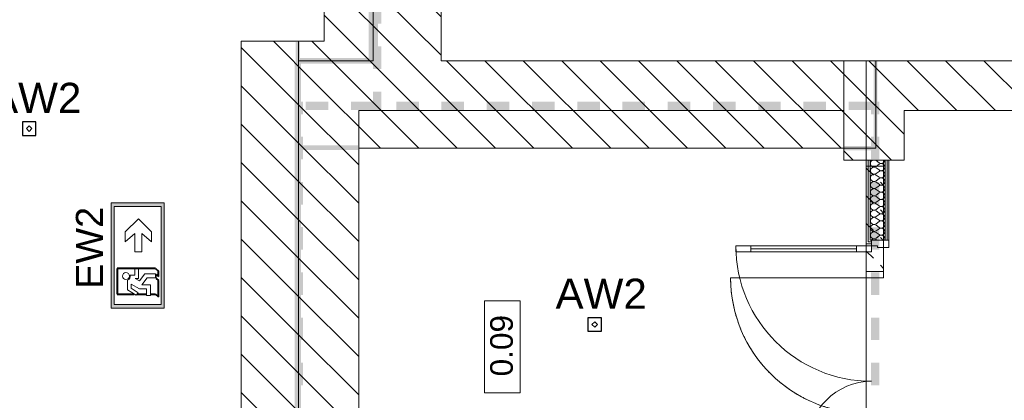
# Model space of a CAD drawing. Header units: millimetres. Extents: x -146116 to 602001, y -318793 to 100489.
# Tile 67 of 100: x 298440 to 304969, y -10634 to -8107. Entities that reach past the tile are written whole.
import ezdxf

# ---------------------------------------------------------------- set-up
doc = ezdxf.new("R2010")
doc.units = ezdxf.units.MM
doc.header["$LTSCALE"] = 0.1
doc.header["$MEASUREMENT"] = 0
doc.linetypes.add('eks Rzut parteru$0$Dashed_line', pattern=[750, 500, -250])
doc.linetypes.add('eks Rzut parteru$0$Krawędzie ukryte', pattern=[391.222223, 282.222223, -109])
for name, color, linetype, lineweight in [('eks Rzut parteru$0$2D - Ogólne_Nr_pióra__38', 8, 'Continuous', 13), ('eks Rzut parteru$0$Nowe_2D - Ogólne_Nr_pióra__20', 8, 'Continuous', 13), ('eks Rzut parteru$0$Nowe_Drzwi ARCHICAD_Nr_pióra__3', 8, 'Continuous', 13), ('eks Rzut parteru$0$Nowe_Drzwi ARCHICAD_Nr_pióra__47', 8, 'Continuous', 15), ('eks Rzut parteru$0$Nowe_Drzwi ARCHICAD_Nr_pióra__6', 8, 'Continuous', 13), ('eks Rzut parteru$0$Nowe_Konstrukcja - Stropy_Nr_pióra__20', 8, 'Continuous', 13), ('eks Rzut parteru$0$Nowe_Konstrukcja - Ściany zew_Nr_pióra__1', 8, 'Continuous', 13), ('eks Rzut parteru$0$Nowe_Konstrukcja - Ściany zew_Nr_pióra__47', 8, 'Continuous', 15), ('eks Rzut parteru$0$Nowe_Konstrukcja - Ściany zew_Nr_pióra__67', 8, 'Continuous', 13), ('eks Rzut parteru$0$poziom_1 (1)_4_Drzwi ArchiCAD_Nr_pióra__27_Nr_pióra__7', 8, 'Continuous', 18), ('eks Rzut parteru$0$poziom_1 (1)_4_Drzwi ArchiCAD_Nr_pióra__81_Nr_pióra__4', 8, 'Continuous', 18), ('eks Rzut parteru$0$poziom_1 (1)_4_Konstrukcja - Stropy_Nr_pióra__81_Nr_pióra__4', 8, 'Continuous', 18), ('eks Rzut parteru$0$poziom_1 (1)_4_Konstrukcja - Ściany zew_Nr_pióra__107_Nr_pióra__10', 8, 'Continuous', 18), ('eks Rzut parteru$0$poziom_1 (1)_4_Konstrukcja - Ściany zew_Nr_pióra__27_Nr_pióra__7', 8, 'Continuous', 18), ('eks Rzut parteru$0$poziom_1 (1)_4_Metryczki pomieszczeń ArchiCADa_Nr_pióra__6_Nr_pióra__5', 8, 'Continuous', 18), ('Oświetlenie ewakuacyjne', 3, 'Continuous', 20)]:
    doc.layers.add(name, color=color, linetype=linetype, lineweight=lineweight)
for name, color, linetype in [('eks Rzut parteru$0$Nowe_Drzwi ARCHICAD', 8, 'Continuous'), ('eks Rzut parteru$0$Nowe_Konstrukcja - Ściany zew', 8, 'Continuous'), ('eks Rzut parteru$0$poziom_1 (1)_4_2D - Ogólne_Nr_pióra__19', 8, 'Continuous'), ('LUXIONA', 92, 'Continuous'), ('REWIZJA_1', 6, 'Continuous')]:
    doc.layers.add(name, color=color, linetype=linetype)
doc.styles.add('ARIAL', font='arial.ttf')
doc.styles.add('eks Rzut parteru$0$GENERATED_STYLE_1', font='arial.ttf')
doc.styles.add('Malanow_1_100', font='isocpeur.ttf')
pattern_1 = [(135, (247210.2, -28905.45), (127.2792, 127.2792), [])]

# ---------------------------------------------------------------- blocks, each defined once
blk = doc.blocks.new('*X104')
at = {"layer": 'eks Rzut parteru$0$2D - Ogólne_Nr_pióra__38', "linetype": 'Continuous', "lineweight": 13}
for points in [[(75748.7, -25002.4), (75733.9, -25002.4), (75733.9, -25048.1), (75748.7, -25048.1)], [(75898.7, -25002.4), (75898.7, -25048.1), (76048.7, -25048.1), (76048.7, -25002.4)], [(76198.7, -25002.4), (76198.7, -25048.1), (76348.7, -25048.1), (76348.7, -25002.4)], [(76498.7, -25002.4), (76498.7, -25048.1), (76648.7, -25048.1), (76648.7, -25002.4)], [(76798.7, -25002.4), (76798.7, -25048.1), (76948.7, -25048.1), (76948.7, -25002.4)], [(77098.7, -25002.4), (77098.7, -25048.1), (77248.7, -25048.1), (77248.7, -25002.4)], [(77398.7, -25002.4), (77398.7, -25048.1), (77548.7, -25048.1), (77548.7, -25002.4)], [(77698.7, -25002.4), (77698.7, -25048.1), (77848.7, -25048.1), (77848.7, -25002.4)], [(77998.7, -25002.4), (77998.7, -25048.1), (78148.7, -25048.1), (78148.7, -25002.4)], [(78298.7, -25002.4), (78298.7, -25048), (78448.7, -25048), (78448.7, -25002.4)], [(78598.7, -25002.4), (78598.7, -25048), (78748.7, -25048), (78748.7, -25002.4)], [(78898.7, -25002.4), (78898.7, -25048), (79048.7, -25048), (79048.7, -25002.4)], [(79198.7, -25002.4), (79198.7, -25048), (79348.7, -25048), (79348.7, -25002.4)], [(79498.7, -25002.4), (79498.7, -25048), (79648.7, -25048), (79648.7, -25002.4)], [(79798.7, -25002.4), (79798.7, -25048), (79948.7, -25048), (79948.7, -25002.4)], [(80098.7, -25002.4), (80098.7, -25048), (80248.7, -25048), (80248.7, -25002.4)], [(80398.7, -25002.4), (80398.7, -25048), (80548.7, -25048), (80548.7, -25002.4)], [(80698.7, -25002.4), (80698.7, -25048), (80848.7, -25048), (80848.7, -25002.4)], [(80998.7, -25002.4), (80998.7, -25048), (81148.7, -25048), (81148.7, -25002.4)], [(81298.7, -25002.4), (81298.7, -25048), (81448.7, -25048), (81448.7, -25002.4)], [(81598.7, -25002.4), (81598.7, -25048), (81748.7, -25048), (81748.7, -25002.4)], [(81898.7, -25002.4), (81898.7, -25048), (82048.7, -25048), (82048.7, -25002.4)], [(82198.7, -25002.4), (82198.7, -25047.9), (82348.7, -25047.9), (82348.7, -25002.4)], [(82498.7, -25002.4), (82498.7, -25047.9), (82620.5, -25047.9), (82620.5, -25002.4)], [(75748.7, -25048.1), (75733.9, -25048.1), (75733.9, -25058.1), (75748.7, -25058.1)], [(76048.7, -25048.1), (75898.7, -25048.1), (75898.7, -25058.1), (76048.7, -25058.1)], [(76348.7, -25048.1), (76198.7, -25048.1), (76198.7, -25058.1), (76348.7, -25058.1)], [(76648.7, -25048.1), (76498.7, -25048.1), (76498.7, -25058.1), (76648.7, -25058.1)], [(76948.7, -25048.1), (76798.7, -25048.1), (76798.7, -25058.1), (76948.7, -25058.1)], [(77248.7, -25048.1), (77098.7, -25048.1), (77098.7, -25058.1), (77248.7, -25058.1)], [(77548.7, -25048.1), (77398.7, -25048.1), (77398.7, -25058.1), (77548.7, -25058.1)], [(77848.7, -25048.1), (77698.7, -25048.1), (77698.7, -25058.1), (77848.7, -25058.1)], [(78148.7, -25048.1), (77998.7, -25048.1), (77998.7, -25058.1), (78148.7, -25058.1)], [(78448.7, -25048), (78298.7, -25048), (78298.7, -25058.1), (78448.7, -25058.1)], [(78748.7, -25048), (78598.7, -25048), (78598.7, -25058.1), (78748.7, -25058.1)], [(79048.7, -25048), (78898.7, -25048), (78898.7, -25058.1), (79048.7, -25058.1)], [(79348.7, -25048), (79198.7, -25048), (79198.7, -25058.1), (79348.7, -25058.1)], [(79648.7, -25048), (79498.7, -25048), (79498.7, -25058.1), (79648.7, -25058.1)], [(79948.7, -25048), (79798.7, -25048), (79798.7, -25058.1), (79948.7, -25058.1)], [(80248.7, -25048), (80098.7, -25048), (80098.7, -25058.1), (80248.7, -25058.1)], [(80548.7, -25048), (80398.7, -25048), (80398.7, -25058.1), (80548.7, -25058.1)], [(80848.7, -25048), (80698.7, -25048), (80698.7, -25058.1), (80848.7, -25058.1)], [(81148.7, -25048), (80998.7, -25048), (80998.7, -25058.1), (81148.7, -25058.1)], [(81448.7, -25048), (81298.7, -25048), (81298.7, -25058.1), (81448.7, -25058.1)], [(81748.7, -25048), (81598.7, -25048), (81598.7, -25058.1), (81748.7, -25058.1)], [(82048.7, -25048), (81898.7, -25048), (81898.7, -25058.1), (82048.7, -25058.1)], [(82348.7, -25047.9), (82198.7, -25047.9), (82198.7, -25058.1), (82348.7, -25058.1)], [(82498.7, -25058.1), (82620.5, -25058.1), (82620.5, -25047.9), (82498.7, -25047.9)]]:
    blk.add_hatch(color=30, dxfattribs=at).paths.add_polyline_path(points)
blk = doc.blocks.new('*X101')
at = {"layer": 'eks Rzut parteru$0$2D - Ogólne_Nr_pióra__38', "linetype": 'Continuous', "lineweight": 13}
for points in [[(82620.5, -21754.1), (82564.8, -21754.1), (82564.8, -21904.1), (82620.5, -21904.1)], [(82620.5, -22054.1), (82564.8, -22054.1), (82564.8, -22204.1), (82620.5, -22204.1)], [(82620.5, -22354.1), (82564.8, -22354.1), (82564.8, -22504.1), (82620.5, -22504.1)], [(82620.5, -22654.1), (82564.8, -22654.1), (82564.8, -22804.1), (82620.5, -22804.1)], [(82620.5, -22954.1), (82564.8, -22954.1), (82564.8, -23104.1), (82620.5, -23104.1)], [(82620.5, -23254.1), (82564.8, -23254.1), (82564.8, -23404.1), (82620.5, -23404.1)], [(82620.5, -23554.1), (82564.8, -23554.1), (82564.8, -23704.1), (82620.5, -23704.1)], [(82620.5, -23854.1), (82564.8, -23854.1), (82564.8, -24004.1), (82620.5, -24004.1)], [(82620.5, -24154.1), (82564.8, -24154.1), (82564.8, -24304.1), (82620.5, -24304.1)], [(82620.5, -24454.1), (82564.8, -24454.1), (82564.8, -24604.1), (82620.5, -24604.1)], [(82620.5, -24754.1), (82564.8, -24754.1), (82564.8, -24904.1), (82620.5, -24904.1)], [(82620.5, -25054.1), (82564.8, -25054.1), (82564.8, -25204.1), (82620.5, -25204.1)], [(82620.5, -25354.1), (82564.8, -25354.1), (82564.8, -25504.1), (82620.5, -25504.1)]]:
    blk.add_hatch(color=30, dxfattribs=at).paths.add_polyline_path(points)
blk = doc.blocks.new('*X111')
at = {"layer": 'eks Rzut parteru$0$2D - Ogólne_Nr_pióra__38', "linetype": 'Continuous', "lineweight": 13}
for points in [[(82648.9, -21700.4), (82564.8, -21700.4), (82564.8, -21747.9), (82648.9, -21747.9)], [(82798.9, -21700.4), (82798.9, -21747.9), (82948.9, -21747.9), (82948.9, -21700.4)], [(83098.9, -21700.4), (83098.9, -21747.9), (83248.9, -21747.9), (83248.9, -21700.4)], [(83398.9, -21700.4), (83398.9, -21747.9), (83548.9, -21747.9), (83548.9, -21700.4)], [(83698.9, -21700.4), (83698.9, -21747.9), (83848.9, -21747.9), (83848.9, -21700.4)], [(83998.9, -21700.4), (83998.9, -21747.9), (84148.9, -21747.9), (84148.9, -21700.4)], [(84298.9, -21700.4), (84298.9, -21747.9), (84448.9, -21747.9), (84448.9, -21700.4)], [(84598.9, -21700.4), (84598.9, -21747.9), (84748.9, -21747.9), (84748.9, -21700.4)], [(84898.9, -21700.4), (84898.9, -21747.9), (85048.9, -21747.9), (85048.9, -21700.4)], [(85198.9, -21700.4), (85198.9, -21747.9), (85348.9, -21747.9), (85348.9, -21700.4)], [(85498.9, -21700.4), (85498.9, -21747.9), (85641, -21747.9), (85641, -21700.4)], [(82648.9, -21747.9), (82564.8, -21747.9), (82564.8, -21756.1), (82648.9, -21756.1)], [(82948.9, -21747.9), (82798.9, -21747.9), (82798.9, -21756.1), (82948.9, -21756.1)], [(83248.9, -21747.9), (83098.9, -21747.9), (83098.9, -21756.1), (83248.9, -21756.1)], [(83548.9, -21747.9), (83398.9, -21747.9), (83398.9, -21756.1), (83548.9, -21756.1)], [(83848.9, -21747.9), (83698.9, -21747.9), (83698.9, -21756.1), (83848.9, -21756.1)], [(84148.9, -21747.9), (83998.9, -21747.9), (83998.9, -21756.1), (84148.9, -21756.1)], [(84448.9, -21747.9), (84298.9, -21747.9), (84298.9, -21756.1), (84448.9, -21756.1)], [(84748.9, -21747.9), (84598.9, -21747.9), (84598.9, -21756.1), (84748.9, -21756.1)], [(85048.9, -21747.9), (84898.9, -21747.9), (84898.9, -21756.1), (85048.9, -21756.1)], [(85348.9, -21747.9), (85198.9, -21747.9), (85198.9, -21756.1), (85348.9, -21756.1)], [(85498.9, -21756.1), (85641, -21756.1), (85641, -21747.9), (85498.9, -21747.9)]]:
    blk.add_hatch(color=30, dxfattribs=at).paths.add_polyline_path(points)
blk = doc.blocks.new('*X102')
at = {"layer": 'eks Rzut parteru$0$2D - Ogólne_Nr_pióra__38', "linetype": 'Continuous', "lineweight": 13}
for points in [[(82564.8, -25521.7), (82564.8, -25577.4), (82648.7, -25577.4), (82648.7, -25521.7)], [(82948.7, -25521.7), (82798.7, -25521.7), (82798.7, -25577.4), (82948.7, -25577.4)], [(83248.7, -25521.7), (83098.7, -25521.7), (83098.7, -25577.4), (83248.7, -25577.4)], [(83548.7, -25521.7), (83398.7, -25521.7), (83398.7, -25577.4), (83548.7, -25577.4)], [(83848.7, -25521.7), (83698.7, -25521.7), (83698.7, -25577.4), (83848.7, -25577.4)], [(84148.7, -25521.7), (83998.7, -25521.7), (83998.7, -25577.4), (84148.7, -25577.4)], [(84448.7, -25521.7), (84298.7, -25521.7), (84298.7, -25577.4), (84448.7, -25577.4)]]:
    blk.add_hatch(color=30, dxfattribs=at).paths.add_polyline_path(points)
blk = doc.blocks.new('*X76')
at = {"layer": 'eks Rzut parteru$0$Nowe_Konstrukcja - Ściany zew_Nr_pióra__1', "color": 7, "linetype": 'Continuous', "lineweight": 13}
for p, q in [((82958.9, -21665.4), (82953.9, -21664.7)), ((82964.9, -21668.1), (82958.9, -21665.4)), ((82970, -21672.3), (82964.9, -21668.1)), ((82973.7, -21677.7), (82970, -21672.3)), ((82982.4, -21672.3), (82978.7, -21677.7)), ((82987.5, -21668.1), (82982.4, -21672.3)), ((82993.5, -21665.4), (82987.5, -21668.1)), ((83000, -21664.5), (82993.5, -21665.4)), ((83006.5, -21665.4), (83000, -21664.5)), ((83012.5, -21668.1), (83006.5, -21665.4)), ((83017.6, -21672.3), (83012.5, -21668.1)), ((83021.3, -21677.7), (83017.6, -21672.3)), ((83030, -21672.3), (83026.3, -21677.7)), ((83035.1, -21668.1), (83030, -21672.3)), ((83041.1, -21665.4), (83035.1, -21668.1)), ((83047.6, -21664.5), (83041.1, -21665.4)), ((83054.1, -21665.4), (83047.6, -21664.5)), ((83060.1, -21668.1), (83054.1, -21665.4)), ((83065.2, -21672.3), (83060.1, -21668.1)), ((83068.9, -21677.7), (83065.2, -21672.3)), ((83077.7, -21672.3), (83073.9, -21677.7)), ((83082.7, -21668.1), (83077.7, -21672.3)), ((83088.7, -21665.4), (83082.7, -21668.1)), ((83095.2, -21664.5), (83088.7, -21665.4)), ((83101.7, -21665.4), (83095.2, -21664.5)), ((83107.8, -21668.1), (83101.7, -21665.4)), ((83112.8, -21672.3), (83107.8, -21668.1)), ((83116.5, -21677.7), (83112.8, -21672.3)), ((83125.3, -21672.3), (83121.6, -21677.7)), ((83130.3, -21668.1), (83125.3, -21672.3)), ((83136.4, -21665.4), (83130.3, -21668.1)), ((83142.9, -21664.5), (83136.4, -21665.4)), ((83149.4, -21665.4), (83142.9, -21664.5)), ((83155.4, -21668.1), (83149.4, -21665.4)), ((83160.4, -21672.3), (83155.4, -21668.1)), ((83164.2, -21677.7), (83160.4, -21672.3)), ((83172.9, -21672.3), (83169.2, -21677.7)), ((83178, -21668.1), (83172.9, -21672.3)), ((83184, -21665.4), (83178, -21668.1)), ((83190.5, -21664.5), (83184, -21665.4)), ((83197, -21665.4), (83190.5, -21664.5)), ((83203, -21668.1), (83197, -21665.4)), ((83208.1, -21672.3), (83203, -21668.1)), ((83211.8, -21677.7), (83208.1, -21672.3)), ((83220.5, -21672.3), (83216.8, -21677.7)), ((83225.6, -21668.1), (83220.5, -21672.3)), ((83231.6, -21665.4), (83225.6, -21668.1)), ((83238.1, -21664.5), (83231.6, -21665.4)), ((83244.6, -21665.4), (83238.1, -21664.5)), ((83250.6, -21668.1), (83244.6, -21665.4)), ((83255.7, -21672.3), (83250.6, -21668.1)), ((83259.4, -21677.7), (83255.7, -21672.3)), ((83268.1, -21672.3), (83264.4, -21677.7)), ((83273.2, -21668.1), (83268.1, -21672.3)), ((83279.2, -21665.4), (83273.2, -21668.1)), ((83285.7, -21664.5), (83279.2, -21665.4)), ((83292.2, -21665.4), (83285.7, -21664.5)), ((83298.2, -21668.1), (83292.2, -21665.4)), ((83303.3, -21672.3), (83298.2, -21668.1)), ((83307, -21677.7), (83303.3, -21672.3)), ((83315.8, -21672.3), (83312, -21677.7)), ((83320.8, -21668.1), (83315.8, -21672.3)), ((83326.8, -21665.4), (83320.8, -21668.1)), ((83333.3, -21664.5), (83326.8, -21665.4)), ((83339.8, -21665.4), (83333.3, -21664.5)), ((83345.9, -21668.1), (83339.8, -21665.4)), ((83350.9, -21672.3), (83345.9, -21668.1)), ((83354.6, -21677.7), (83350.9, -21672.3)), ((83363.4, -21672.3), (83359.7, -21677.7)), ((83368.4, -21668.1), (83363.4, -21672.3)), ((83374.4, -21665.4), (83368.4, -21668.1)), ((83381, -21664.5), (83374.4, -21665.4)), ((83387.5, -21665.4), (83381, -21664.5)), ((83393.5, -21668.1), (83387.5, -21665.4)), ((83398.5, -21672.3), (83393.5, -21668.1)), ((83402.2, -21677.7), (83398.5, -21672.3)), ((83411, -21672.3), (83407.3, -21677.7)), ((83416.1, -21668.1), (83411, -21672.3)), ((83422.1, -21665.4), (83416.1, -21668.1)), ((83428.6, -21664.5), (83422.1, -21665.4)), ((83435.1, -21665.4), (83428.6, -21664.5)), ((83441.1, -21668.1), (83435.1, -21665.4)), ((83446.1, -21672.3), (83441.1, -21668.1)), ((83449.9, -21677.7), (83446.1, -21672.3)), ((83458.6, -21672.3), (83454.9, -21677.7)), ((83463.7, -21668.1), (83458.6, -21672.3)), ((83469.7, -21665.4), (83463.7, -21668.1)), ((83476.2, -21664.5), (83469.7, -21665.4)), ((83482.7, -21665.4), (83476.2, -21664.5)), ((83483.9, -21666), (83482.7, -21665.4)), ((82957.1, -21721.7), (82953.9, -21730)), ((82957.1, -21721.7), (82971.4, -21702.6)), ((82971.4, -21702.6), (82974.6, -21696.9)), ((82975.8, -21683.9), (82973.7, -21677.7)), ((82974.6, -21696.9), (82976.1, -21690.5)), ((82976.1, -21690.5), (82975.8, -21683.9)), ((82976.6, -21683.9), (82976.3, -21690.5)), ((82976.3, -21690.5), (82977.8, -21696.9)), ((82978.7, -21677.7), (82976.6, -21683.9)), ((82977.8, -21696.9), (82981, -21702.6)), ((82995.2, -21721.7), (82981, -21702.6)), ((82999.9, -21733.8), (82995.2, -21721.7)), ((82997.5, -21746.6), (82999.9, -21733.8)), ((83004.8, -21721.7), (83000.1, -21733.8)), ((83000.1, -21733.8), (83002.5, -21746.6)), ((83004.8, -21721.7), (83019, -21702.6)), ((83019, -21702.6), (83022.2, -21696.9)), ((83023.4, -21683.9), (83021.3, -21677.7)), ((83022.2, -21696.9), (83023.7, -21690.5)), ((83023.7, -21690.5), (83023.4, -21683.9)), ((83024.2, -21683.9), (83023.9, -21690.5)), ((83023.9, -21690.5), (83025.4, -21696.9)), ((83026.3, -21677.7), (83024.2, -21683.9)), ((83025.4, -21696.9), (83028.6, -21702.6)), ((83042.9, -21721.7), (83028.6, -21702.6)), ((83047.5, -21733.8), (83042.9, -21721.7)), ((83045.1, -21746.6), (83047.5, -21733.8)), ((83052.4, -21721.7), (83047.7, -21733.8)), ((83047.7, -21733.8), (83050.1, -21746.6)), ((83052.4, -21721.7), (83066.7, -21702.6)), ((83066.7, -21702.6), (83069.8, -21696.9)), ((83071, -21683.9), (83068.9, -21677.7)), ((83069.8, -21696.9), (83071.3, -21690.5)), ((83071.3, -21690.5), (83071, -21683.9)), ((83071.8, -21683.9), (83071.5, -21690.5)), ((83071.5, -21690.5), (83073, -21696.9)), ((83073.9, -21677.7), (83071.8, -21683.9)), ((83073, -21696.9), (83076.2, -21702.6)), ((83090.5, -21721.7), (83076.2, -21702.6)), ((83095.1, -21733.8), (83090.5, -21721.7)), ((83092.7, -21746.6), (83095.1, -21733.8)), ((83100, -21721.7), (83095.3, -21733.8)), ((83095.3, -21733.8), (83097.8, -21746.6)), ((83100, -21721.7), (83114.3, -21702.6)), ((83114.3, -21702.6), (83117.5, -21696.9)), ((83118.6, -21683.9), (83116.5, -21677.7)), ((83117.5, -21696.9), (83119, -21690.5)), ((83119, -21690.5), (83118.6, -21683.9)), ((83119.5, -21683.9), (83119.1, -21690.5)), ((83119.1, -21690.5), (83120.6, -21696.9)), ((83121.6, -21677.7), (83119.5, -21683.9)), ((83120.6, -21696.9), (83123.8, -21702.6)), ((83138.1, -21721.7), (83123.8, -21702.6)), ((83142.8, -21733.8), (83138.1, -21721.7)), ((83140.3, -21746.6), (83142.8, -21733.8)), ((83147.6, -21721.7), (83143, -21733.8)), ((83143, -21733.8), (83145.4, -21746.6)), ((83147.6, -21721.7), (83161.9, -21702.6)), ((83161.9, -21702.6), (83165.1, -21696.9)), ((83166.3, -21683.9), (83164.2, -21677.7)), ((83165.1, -21696.9), (83166.6, -21690.5)), ((83166.6, -21690.5), (83166.3, -21683.9)), ((83167.1, -21683.9), (83166.8, -21690.5)), ((83166.8, -21690.5), (83168.2, -21696.9)), ((83169.2, -21677.7), (83167.1, -21683.9)), ((83168.2, -21696.9), (83171.4, -21702.6)), ((83185.7, -21721.7), (83171.4, -21702.6)), ((83190.4, -21733.8), (83185.7, -21721.7)), ((83188, -21746.6), (83190.4, -21733.8)), ((83195.2, -21721.7), (83190.6, -21733.8)), ((83190.6, -21733.8), (83193, -21746.6)), ((83195.2, -21721.7), (83209.5, -21702.6)), ((83209.5, -21702.6), (83212.7, -21696.9)), ((83213.9, -21683.9), (83211.8, -21677.7)), ((83212.7, -21696.9), (83214.2, -21690.5)), ((83214.2, -21690.5), (83213.9, -21683.9)), ((83214.7, -21683.9), (83214.4, -21690.5)), ((83214.4, -21690.5), (83215.9, -21696.9)), ((83216.8, -21677.7), (83214.7, -21683.9)), ((83215.9, -21696.9), (83219, -21702.6)), ((83233.3, -21721.7), (83219, -21702.6)), ((83238, -21733.8), (83233.3, -21721.7)), ((83235.6, -21746.6), (83238, -21733.8)), ((83242.9, -21721.7), (83238.2, -21733.8)), ((83238.2, -21733.8), (83240.6, -21746.6)), ((83242.9, -21721.7), (83257.1, -21702.6)), ((83257.1, -21702.6), (83260.3, -21696.9)), ((83261.5, -21683.9), (83259.4, -21677.7)), ((83260.3, -21696.9), (83261.8, -21690.5)), ((83261.8, -21690.5), (83261.5, -21683.9)), ((83262.3, -21683.9), (83262, -21690.5)), ((83262, -21690.5), (83263.5, -21696.9)), ((83264.4, -21677.7), (83262.3, -21683.9)), ((83263.5, -21696.9), (83266.7, -21702.6)), ((83281, -21721.7), (83266.7, -21702.6)), ((83285.6, -21733.8), (83281, -21721.7)), ((83283.2, -21746.6), (83285.6, -21733.8)), ((83290.5, -21721.7), (83285.8, -21733.8)), ((83285.8, -21733.8), (83288.2, -21746.6)), ((83290.5, -21721.7), (83304.8, -21702.6)), ((83304.8, -21702.6), (83307.9, -21696.9)), ((83309.1, -21683.9), (83307, -21677.7)), ((83307.9, -21696.9), (83309.4, -21690.5)), ((83309.4, -21690.5), (83309.1, -21683.9)), ((83309.9, -21683.9), (83309.6, -21690.5)), ((83309.6, -21690.5), (83311.1, -21696.9)), ((83312, -21677.7), (83309.9, -21683.9)), ((83311.1, -21696.9), (83314.3, -21702.6)), ((83328.6, -21721.7), (83314.3, -21702.6)), ((83333.2, -21733.8), (83328.6, -21721.7)), ((83330.8, -21746.6), (83333.2, -21733.8)), ((83338.1, -21721.7), (83333.4, -21733.8)), ((83333.4, -21733.8), (83335.8, -21746.6)), ((83338.1, -21721.7), (83352.4, -21702.6)), ((83352.4, -21702.6), (83355.6, -21696.9)), ((83356.7, -21683.9), (83354.6, -21677.7)), ((83355.6, -21696.9), (83357, -21690.5)), ((83357, -21690.5), (83356.7, -21683.9)), ((83357.6, -21683.9), (83357.2, -21690.5)), ((83357.2, -21690.5), (83358.7, -21696.9)), ((83359.7, -21677.7), (83357.6, -21683.9)), ((83358.7, -21696.9), (83361.9, -21702.6)), ((83376.2, -21721.7), (83361.9, -21702.6)), ((83380.9, -21733.8), (83376.2, -21721.7)), ((83378.4, -21746.6), (83380.9, -21733.8)), ((83385.7, -21721.7), (83381, -21733.8)), ((83381, -21733.8), (83383.5, -21746.6)), ((83385.7, -21721.7), (83400, -21702.6)), ((83400, -21702.6), (83403.2, -21696.9)), ((83404.3, -21683.9), (83402.2, -21677.7)), ((83403.2, -21696.9), (83404.7, -21690.5)), ((83404.7, -21690.5), (83404.3, -21683.9)), ((83405.2, -21683.9), (83404.9, -21690.5)), ((83404.9, -21690.5), (83406.3, -21696.9)), ((83407.3, -21677.7), (83405.2, -21683.9)), ((83406.3, -21696.9), (83409.5, -21702.6)), ((83423.8, -21721.7), (83409.5, -21702.6)), ((83428.5, -21733.8), (83423.8, -21721.7)), ((83426.1, -21746.6), (83428.5, -21733.8)), ((83433.3, -21721.7), (83428.7, -21733.8)), ((83428.7, -21733.8), (83431.1, -21746.6)), ((83433.3, -21721.7), (83447.6, -21702.6)), ((83447.6, -21702.6), (83450.8, -21696.9)), ((83452, -21683.9), (83449.9, -21677.7)), ((83450.8, -21696.9), (83452.3, -21690.5)), ((83452.3, -21690.5), (83452, -21683.9)), ((83452.8, -21683.9), (83452.5, -21690.5)), ((83452.5, -21690.5), (83454, -21696.9)), ((83454.9, -21677.7), (83452.8, -21683.9)), ((83454, -21696.9), (83457.1, -21702.6)), ((83471.4, -21721.7), (83457.1, -21702.6)), ((83476.1, -21733.8), (83471.4, -21721.7)), ((83473.7, -21746.6), (83476.1, -21733.8)), ((83481, -21721.7), (83476.3, -21733.8)), ((83476.3, -21733.8), (83478.7, -21746.6)), ((83481, -21721.7), (83483.9, -21717.7)), ((82953.9, -21741.6), (82954.9, -21746.6)), ((82954.9, -21746.6), (82963.7, -21756.2)), ((82963.7, -21756.2), (82976.2, -21759.8)), ((82976.2, -21759.8), (82988.7, -21756.2)), ((82988.7, -21756.2), (82997.5, -21746.6)), ((83002.5, -21746.6), (83011.3, -21756.2)), ((83011.3, -21756.2), (83023.8, -21759.8)), ((83023.8, -21759.8), (83036.3, -21756.2)), ((83036.3, -21756.2), (83045.1, -21746.6)), ((83050.1, -21746.6), (83058.9, -21756.2)), ((83058.9, -21756.2), (83071.4, -21759.8)), ((83071.4, -21759.8), (83083.9, -21756.2)), ((83083.9, -21756.2), (83092.7, -21746.6)), ((83097.8, -21746.6), (83106.5, -21756.2)), ((83106.5, -21756.2), (83119, -21759.8)), ((83119, -21759.8), (83131.6, -21756.2)), ((83131.6, -21756.2), (83140.3, -21746.6)), ((83145.4, -21746.6), (83154.1, -21756.2)), ((83154.1, -21756.2), (83166.7, -21759.8)), ((83166.7, -21759.8), (83179.2, -21756.2)), ((83179.2, -21756.2), (83188, -21746.6)), ((83193, -21746.6), (83201.8, -21756.2)), ((83201.8, -21756.2), (83214.3, -21759.8)), ((83214.3, -21759.8), (83226.8, -21756.2)), ((83226.8, -21756.2), (83235.6, -21746.6)), ((83240.6, -21746.6), (83249.4, -21756.2)), ((83249.4, -21756.2), (83261.9, -21759.8)), ((83261.9, -21759.8), (83274.4, -21756.2)), ((83274.4, -21756.2), (83283.2, -21746.6)), ((83288.2, -21746.6), (83297, -21756.2)), ((83297, -21756.2), (83309.5, -21759.8)), ((83309.5, -21759.8), (83322, -21756.2)), ((83322, -21756.2), (83330.8, -21746.6)), ((83335.8, -21746.6), (83344.6, -21756.2)), ((83344.6, -21756.2), (83357.1, -21759.8)), ((83357.1, -21759.8), (83369.7, -21756.2)), ((83369.7, -21756.2), (83378.4, -21746.6)), ((83383.5, -21746.6), (83392.2, -21756.2)), ((83392.2, -21756.2), (83404.8, -21759.8)), ((83404.8, -21759.8), (83417.3, -21756.2)), ((83417.3, -21756.2), (83426.1, -21746.6)), ((83431.1, -21746.6), (83439.9, -21756.2)), ((83439.9, -21756.2), (83452.4, -21759.8)), ((83452.4, -21759.8), (83464.9, -21756.2)), ((83464.9, -21756.2), (83473.7, -21746.6)), ((83478.7, -21746.6), (83483.9, -21752.3))]:
    blk.add_line(p, q, dxfattribs=at)
blk = doc.blocks.new('eks Rzut parteru$0$Drzwi podwójne 21_2')
at = {"layer": 'eks Rzut parteru$0$Nowe_Drzwi ARCHICAD_Nr_pióra__3', "color": 7, "linetype": 'Continuous', "lineweight": 13}
for centre, radius, start, end in [((662, 0), 900, 90, 180), ((-662, 0), 424, 0, 90)]:
    blk.add_arc(centre, radius, start, end, dxfattribs=at)
at = {"layer": 'eks Rzut parteru$0$Nowe_Drzwi ARCHICAD_Nr_pióra__47', "color": 7, "linetype": 'Continuous', "lineweight": 15}
for p, q in [((-700, 35), (-675, 35)), ((-700, -90), (-700, 0)), ((-700, -90), (-700, 0)), ((-675, 0), (-675, 35)), ((700, 35), (675, 35)), ((675, 0), (675, 35)), ((700, -90), (700, 0)), ((700, -90), (700, 0)), ((-700, -102.5), (-700, -90)), ((-700, -102.5), (-700, -90)), ((-700, -115), (-700, -102.5)), ((-700, -115), (-700, -102.5)), ((700, -102.5), (700, -90)), ((700, -102.5), (700, -90)), ((700, -115), (700, -102.5)), ((700, -115), (700, -102.5))]:
    blk.add_line(p, q, dxfattribs=at)
at = {"layer": 'eks Rzut parteru$0$Nowe_Drzwi ARCHICAD_Nr_pióra__6', "color": 5, "linetype": 'Continuous', "lineweight": 13}
for p, q in [((622, 800), (622, 900)), ((622, 900), (662, 900)), ((662, 900), (662, 800)), ((622, 800), (642, 800)), ((622, 100), (622, 800)), ((662, 800), (622, 800)), ((642, 800), (662, 800)), ((642, 100), (642, 800)), ((642, 800), (642, 100)), ((642, 800), (642, 100)), ((662, 800), (662, 100)), ((-662, 424), (-662, 324)), ((-622, 424), (-662, 424)), ((-622, 324), (-622, 424)), ((-662, 324), (-662, 100)), ((-642, 324), (-662, 324)), ((-662, 324), (-622, 324)), ((-642, 100), (-642, 324)), ((-642, 324), (-642, 100)), ((-622, 324), (-642, 324)), ((-642, 324), (-642, 100)), ((-622, 100), (-622, 324)), ((-662, 100), (-642, 100)), ((-622, 100), (-662, 100)), ((-662, 100), (-662, 0)), ((-642, 100), (-622, 100)), ((-622, 0), (-622, 100)), ((642, 100), (622, 100)), ((622, 0), (622, 100)), ((622, 100), (662, 100)), ((662, 100), (642, 100)), ((662, 100), (662, 0)), ((-662, 0), (-700, 0)), ((-700, 0), (-700, -115)), ((-662, -40), (-662, 0)), ((-662, 0), (-622, 0)), ((662, 0), (622, 0)), ((700, 0), (662, 0)), ((662, 0), (662, -40)), ((700, -115), (700, 0)), ((-650, -40), (-662, -40)), ((-650, -115), (-650, -40)), ((662, -40), (650, -40)), ((650, -40), (650, -115)), ((-700, -115), (-650, -115)), ((650, -115), (700, -115))]:
    blk.add_line(p, q, dxfattribs=at)
blk = doc.blocks.new('eks Rzut parteru')
at = {"layer": 'eks Rzut parteru$0$poziom_1 (1)_4_2D - Ogólne_Nr_pióra__19', "linetype": 'Continuous', "lineweight": 0}
for points in [[(211314.9, -25084), (211355.9, -25084), (211355.9, -19168.7), (211733.7, -19168.7), (211733.7, -19136.5), (211355.9, -19136.5), (211355.9, -18594), (211866.9, -18594), (211866.9, -12472.7), (211534.2, -12472.7), (211534.2, -12545.5), (211806, -12545.5), (211806, -18556.5), (211350.6, -18556.5), (211350.6, -18450.6), (211321.7, -18450.6), (211321.7, -18594), (211314.9, -18594)], [(214956.5, -19142.1), (214956.5, -19170.2), (215178.8, -19170.2), (215178.8, -18576.2), (215154.2, -18576.2), (215154.2, -19142.1)]]:
    blk.add_hatch(color=256, dxfattribs=at).paths.add_polyline_path(points)
at = {"layer": 'eks Rzut parteru$0$poziom_1 (1)_4_Konstrukcja - Ściany zew_Nr_pióra__107_Nr_pióra__10', "linetype": 'Continuous', "lineweight": 18}
h = blk.add_hatch(dxfattribs=at)
h.set_pattern_fill('BLOCZKI_CERAMICZNE_0004', color=256, angle=270, style=0, pattern_type=2)
h.set_pattern_definition(pattern_1)
h.paths.add_polyline_path([(212285.2, -18575.5), (212285.2, -12015.5), (211835.2, -12015.5), (211835.2, -18575.5)])
h = blk.add_hatch(dxfattribs=at)
h.set_pattern_fill('BLOCZKI_CERAMICZNE_0004', color=256, angle=270, style=0, pattern_type=2)
h.set_pattern_definition(pattern_1)
h.paths.add_polyline_path([(211835.2, -18575.5), (211835.2, -12545.5), (211510.2, -12545.5), (211510.2, -18445.5)])
h = blk.add_hatch(dxfattribs=at)
h.set_pattern_fill('BLOCZKI_CERAMICZNE_0004', color=256, angle=270, style=0, pattern_type=2)
h.set_pattern_definition(pattern_1)
h.paths.add_polyline_path([(210960.2, -18445.5), (210960.2, -25095.5), (211340.2, -25095.5), (211340.2, -18575.5)])
h = blk.add_hatch(dxfattribs=at)
h.set_pattern_fill('BLOCZKI_CERAMICZNE_0004', color=256, angle=270, style=0, pattern_type=2)
h.set_pattern_definition(pattern_1)
h.paths.add_polyline_path([(211340.2, -18575.5), (211835.2, -18575.5), (211510.2, -18445.5), (210960.2, -18445.5)])
h = blk.add_hatch(dxfattribs=at)
h.set_pattern_fill('BLOCZKI_CERAMICZNE_0004', color=256, angle=270, style=0, pattern_type=2)
h.set_pattern_definition(pattern_1)
h.paths.add_polyline_path([(211340.2, -18575.5), (211340.2, -18445.5), (210960.2, -18445.5)])
h = blk.add_hatch(dxfattribs=at)
h.set_pattern_fill('BLOCZKI_CERAMICZNE_0004', color=256, angle=270, style=0, pattern_type=2)
h.set_pattern_definition(pattern_1)
h.paths.add_polyline_path([(211340.2, -25095.5), (211740.2, -25095.5), (211740.2, -19155.5), (211340.2, -18575.5)])
h = blk.add_hatch(dxfattribs=at)
h.set_pattern_fill('BLOCZKI_CERAMICZNE_0004', color=256, angle=270, style=0, pattern_type=2)
h.set_pattern_definition(pattern_1)
h.paths.add_polyline_path([(215168.8, -18575.5), (211340.2, -18575.5), (211740.2, -19155.5), (215168.8, -19155.5)])
h = blk.add_hatch(dxfattribs=at)
h.set_pattern_fill('BLOCZKI_CERAMICZNE_0004', color=256, angle=270, style=0, pattern_type=2)
h.set_pattern_definition(pattern_1)
h.paths.add_polyline_path([(215355.2, -18905.5), (217285.2, -18905.5), (217285.2, -18575.5), (214955.2, -18575.5)])
h = blk.add_hatch(dxfattribs=at)
h.set_pattern_fill('BLOCZKI_CERAMICZNE_0004', color=256, angle=270, style=0, pattern_type=2)
h.set_pattern_definition(pattern_1)
h.paths.add_polyline_path([(214955.2, -19235.5), (215355.2, -19235.5), (215355.2, -18905.5), (214955.2, -18575.5)])
at = {"layer": 'eks Rzut parteru$0$Nowe_2D - Ogólne_Nr_pióra__20', "linetype": 'eks Rzut parteru$0$Dashed_line', "lineweight": 13}
blk.add_line((215105.2, -20015.5), (214205.2, -20015.5), dxfattribs=at)
blk.add_arc((215105.2, -20015.5), 900, 180, 270, dxfattribs=at)
at = {"layer": 'eks Rzut parteru$0$Nowe_Konstrukcja - Stropy_Nr_pióra__20', "linetype": 'eks Rzut parteru$0$Krawędzie ukryte', "lineweight": 13}
for p, q in [((215105.2, -19975.5), (215105.2, -19235.5)), ((215105.2, -19235.5), (215220.2, -19235.5)), ((215220.2, -19235.5), (215220.2, -19975.5)), ((215220.2, -19975.5), (215105.2, -19975.5))]:
    blk.add_line(p, q, dxfattribs=at)
at = {"layer": 'eks Rzut parteru$0$Nowe_Konstrukcja - Stropy_Nr_pióra__20', "linetype": 'Continuous', "lineweight": 13}
for p, q in [((215105.2, -19287.6), (215152.3, -19334.7)), ((215198.3, -19380.7), (215220.2, -19402.6)), ((215105.2, -19471.4), (215152.3, -19518.6)), ((215198.3, -19564.5), (215220.2, -19586.4)), ((215105.2, -19655.3), (215152.3, -19702.4)), ((215198.3, -19748.4), (215220.2, -19770.3)), ((215105.2, -19839.1), (215152.3, -19886.3)), ((215198.3, -19932.2), (215220.2, -19954.1))]:
    blk.add_line(p, q, dxfattribs=at)
at = {"layer": 'eks Rzut parteru$0$Nowe_Konstrukcja - Ściany zew_Nr_pióra__47', "linetype": 'Continuous', "lineweight": 15}
for p, q in [((215105.2, -19235.5), (215105.2, -19790.5)), ((215140.2, -19765.5), (215140.2, -19790.5)), ((215255.2, -19765.5), (215140.2, -19765.5)), ((215140.2, -19790.5), (215105.2, -19790.5))]:
    blk.add_line(p, q, dxfattribs=at)
at = {"layer": 'eks Rzut parteru$0$Nowe_Konstrukcja - Ściany zew_Nr_pióra__47', "linetype": 'Continuous', "lineweight": 15, "flags": 128}
for points in [[(215255.2, -19235.5), (215105.2, -19235.5)], [(215255.2, -19765.5), (215255.2, -19235.5)]]:
    blk.add_lwpolyline(points, dxfattribs=at)
at = {"layer": 'eks Rzut parteru$0$Nowe_Konstrukcja - Ściany zew_Nr_pióra__67', "linetype": 'Continuous', "lineweight": 13}
for p, q in [((215117.7, -19235.5), (215117.7, -19765.5)), ((215130.2, -19235.5), (215130.2, -19765.5)), ((215230.2, -19765.5), (215230.2, -19235.5)), ((215242.7, -19765.5), (215242.7, -19235.5)), ((215117.7, -19765.5), (215117.7, -19778)), ((215117.7, -19778), (215140.2, -19778)), ((215130.2, -19765.5), (215140.2, -19765.5))]:
    blk.add_line(p, q, dxfattribs=at)
at = {"layer": 'eks Rzut parteru$0$poziom_1 (1)_4_Drzwi ArchiCAD_Nr_pióra__27_Nr_pióra__7', "linetype": 'Continuous', "lineweight": 18}
blk.add_line((215105.2, -19235.5), (215220.2, -19235.5), dxfattribs=at)
at = {"layer": 'eks Rzut parteru$0$poziom_1 (1)_4_Drzwi ArchiCAD_Nr_pióra__81_Nr_pióra__4', "linetype": 'Continuous', "lineweight": 18}
for p, q in [((215220.2, -19235.5), (215105.2, -19235.5)), ((215105.2, -19235.5), (215105.2, -20015.5)), ((215220.2, -20015.5), (215220.2, -19235.5)), ((215105.2, -19275.5), (215220.2, -19275.5)), ((215105.2, -19975.5), (215220.2, -19975.5)), ((215220.2, -20015.5), (214205.2, -20015.5))]:
    blk.add_line(p, q, dxfattribs=at)
blk.add_arc((215105.2, -20015.5), 900, 180, 270, dxfattribs=at)
at = {"layer": 'eks Rzut parteru$0$poziom_1 (1)_4_Konstrukcja - Stropy_Nr_pióra__81_Nr_pióra__4', "linetype": 'Continuous', "lineweight": 18, "flags": 128}
blk.add_lwpolyline([(214220.2, -23565.5), (214220.2, -26865.5), (214220.2, -29152), (214710.2, -29152), (214710.2, -33375.5), (210960.2, -33375.5), (210960.2, -34015.5), (189025.2, -34015.5), (189025.2, -12515.5), (211835.2, -12515.5), (211835.2, -18575.5), (211340.2, -18575.5), (211340.2, -24130.5), (212990.2, -24130.5), (212990.2, -23565.5)], close=True, dxfattribs=at)
for points in [[(240975.2, -16865.5), (240975.2, -18970.5), (243180.2, -18970.5), (243180.2, -22335.5), (246600.2, -22335.5), (246600.2, -28295.5), (214995.2, -28295.5), (214995.2, -22335.5), (215105.2, -22335.5), (215105.2, -18575.5), (212285.2, -18575.5), (212285.2, -12725.5), (232525.2, -12725.5), (232525.2, -17305.5), (240975.2, -17305.5)], [(215105.2, -21695.5), (214955.2, -21695.5), (214955.2, -22005.5), (214220.2, -22005.5), (214220.2, -21765.5), (212990.2, -21765.5), (212990.2, -21375.5), (211740.2, -21375.5), (211740.2, -18905.5), (214955.2, -18905.5), (214955.2, -19235.5), (215105.2, -19235.5)]]:
    blk.add_lwpolyline(points, dxfattribs=at)
at = {"layer": 'eks Rzut parteru$0$poziom_1 (1)_4_Konstrukcja - Ściany zew_Nr_pióra__27_Nr_pióra__7', "linetype": 'Continuous', "lineweight": 18}
for p, q in [((217285.2, -18575.5), (212285.2, -18575.5)), ((214955.2, -19235.5), (215355.2, -19235.5))]:
    blk.add_line(p, q, dxfattribs=at)
at = {"layer": 'eks Rzut parteru$0$poziom_1 (1)_4_Konstrukcja - Ściany zew_Nr_pióra__27_Nr_pióra__7', "linetype": 'Continuous', "lineweight": 18, "flags": 128}
for points in [[(211510.2, -12545.5), (211510.2, -18445.5)], [(211835.2, -12545.5), (211835.2, -18575.5)], [(212285.2, -18575.5), (212285.2, -12725.5)], [(210960.2, -18445.5), (210960.2, -25095.5)], [(211510.2, -18445.5), (210960.2, -18445.5)], [(211340.2, -25095.5), (211340.2, -18445.5)], [(211340.2, -18575.5), (211340.2, -25095.5)], [(211835.2, -18575.5), (211340.2, -18575.5)], [(214955.2, -18575.5), (214955.2, -19235.5)], [(215168.8, -19155.5), (215168.8, -18575.5)], [(215355.2, -18905.5), (217285.2, -18905.5)], [(215355.2, -19235.5), (215355.2, -18905.5)], [(211740.2, -25095.5), (211740.2, -19155.5)], [(211740.2, -19155.5), (215168.8, -19155.5)]]:
    blk.add_lwpolyline(points, dxfattribs=at)
at = {"layer": 'eks Rzut parteru$0$poziom_1 (1)_4_Metryczki pomieszczeń ArchiCADa_Nr_pióra__6_Nr_pióra__5', "linetype": 'Continuous', "lineweight": 18}
for p, q in [((212573.7, -20779.6), (212573.7, -20169.6)), ((212573.7, -20169.6), (212809.4, -20169.6)), ((212809.4, -20169.6), (212809.4, -20779.6)), ((212809.4, -20779.6), (212573.7, -20779.6))]:
    blk.add_line(p, q, dxfattribs=at)
at = {"layer": 'eks Rzut parteru$0$2D - Ogólne_Nr_pióra__38', "linetype": 'Continuous', "lineweight": 13, "rotation": 270}
for name in ['*X104', '*X102', '*X101', '*X111']:
    blk.add_blockref(name, (236892.3, 63718.5), dxfattribs=at)
at = {"layer": 'eks Rzut parteru$0$Nowe_Drzwi ARCHICAD', "linetype": 'Continuous', "lineweight": 13, "zscale": 1000, "rotation": 90}
blk.add_blockref('eks Rzut parteru$0$Drzwi podwójne 21_2', (215140.2, -20465.5), dxfattribs=at)
at = {"layer": 'eks Rzut parteru$0$Nowe_Konstrukcja - Ściany zew', "lineweight": 25, "rotation": 270}
blk.add_blockref('*X76', (236892.3, 63718.5), dxfattribs=at)
at = {"layer": 'eks Rzut parteru$0$poziom_1 (1)_4_Metryczki pomieszczeń ArchiCADa_Nr_pióra__6_Nr_pióra__5', "linetype": 'Continuous', "lineweight": 18, "insert": (212611, -20670.9), "char_height": 150, "attachment_point": 1, "rotation": 90, "style": 'eks Rzut parteru$0$GENERATED_STYLE_1'}
blk.add_mtext('\\A1;0.09', dxfattribs=at)
blk = doc.blocks.new('DB')
at = {"layer": 'Oświetlenie ewakuacyjne', "linetype": 'ByBlock'}
h = blk.add_hatch(color=256, dxfattribs=at)
h.paths.add_polyline_path([(-0.92, 34.23), (69.08, 34.23), (69.08, -0.77), (-0.92, -0.77)])
h.paths.add_polyline_path([(1.54, 32.26), (66.63, 32.26), (66.63, 1.21), (1.54, 1.21)], flags=16)
at = {"layer": 'Oświetlenie ewakuacyjne', "lineweight": 40}
for p, q in [((42.7, 30.38), (59.77, 30.38)), ((42.7, 15.91), (42.7, 30.38)), ((59.77, 30.38), (59.77, 18.95)), ((42.7, 4.82), (42.7, 16.29)), ((59.77, 17.11), (59.77, 10.93)), ((59.77, 8.22), (59.77, 4.82)), ((42.7, 4.82), (44.51, 3.02)), ((48.13, 3.02), (44.51, 3.02)), ((46.75, 4.39), (48.13, 3.02)), ((49.31, 4.39), (50.69, 3.02)), ((61.58, 3.02), (50.69, 3.02)), ((59.77, 4.82), (61.58, 3.02))]:
    blk.add_line(p, q, dxfattribs=at)
at = {"layer": 'Oświetlenie ewakuacyjne'}
for p, q in [((9.88, 16.28), (18.37, 24.97)), ((18.37, 24.97), (25.13, 24.97)), ((25.13, 24.97), (19.61, 18.7)), ((47.27, 21.68), (47.27, 18.64)), ((57, 23.48), (50.5, 23.49)), ((56.23, 15.6), (53.21, 21.11)), ((53.21, 21.11), (55.91, 21.11)), ((55.91, 21.11), (58.82, 16.48)), ((60.56, 17.65), (57, 23.48)), ((18.37, 7.59), (9.88, 16.28)), ((19.61, 18.7), (31.61, 18.7)), ((31.61, 13.87), (19.61, 13.87)), ((19.61, 13.87), (25.13, 7.59)), ((31.61, 18.7), (31.61, 13.87)), ((47.27, 18.64), (42.7, 18.64)), ((42.7, 16.29), (49.38, 16.28)), ((50.94, 15.55), (46.32, 11.89)), ((48.88, 10.54), (53.52, 13.99)), ((49.38, 16.28), (49.38, 18.44)), ((49.38, 18.44), (50.94, 15.55)), ((53.52, 13.99), (53.51, 8.22)), ((56.23, 10.93), (56.23, 15.6)), ((58.82, 16.48), (60.56, 17.65)), ((25.13, 7.59), (18.37, 7.59)), ((46.32, 11.89), (46.32, 4.82)), ((48.88, 4.82), (48.88, 10.54)), ((53.51, 8.22), (60.78, 8.22)), ((60.79, 10.93), (56.23, 10.93)), ((60.78, 8.22), (60.79, 10.93)), ((46.32, 4.82), (48.88, 4.82)), ((46.75, 4.39), (49.31, 4.39))]:
    blk.add_line(p, q, dxfattribs=at)
for points in [[(-0.92, 34.23), (69.08, 34.23), (69.08, -0.77), (-0.92, -0.77)], [(1.54, 32.26), (66.63, 32.26), (66.63, 1.21), (1.54, 1.21)]]:
    blk.add_lwpolyline(points, close=True, dxfattribs=at)
blk.add_circle((47.8, 24.52), 2.34, dxfattribs=at)
blk.add_arc((47.8, 24.52), 2.88, 259.40031, 339.13959, dxfattribs=at)
blk = doc.blocks.new('*U36')
at = {"layer": 'Oświetlenie ewakuacyjne', "linetype": 'ByBlock', "xscale": -1}
blk.add_blockref('DB', (69.08, 0.76), dxfattribs=at)
at = {"layer": 'Oświetlenie ewakuacyjne', "insert": (12.75, 58.46), "char_height": 18, "attachment_point": 1, "style": 'Malanow_1_100'}
blk.add_mtext_dynamic_manual_height_columns('{\\fArial|b0|i0|c238|p34;EW2}', width=42.9792, gutter_width=669.53, heights=[0], dxfattribs=at)
blk = doc.blocks.new('LUXIONA - LVNO')
at = {"layer": 'LUXIONA', "color": 1, "lineweight": -2}
for p, q in [((9, 9), (0, 9)), ((0, 9), (0, 0)), ((9, 0), (9, 9)), ((0, 0), (9, 0))]:
    blk.add_line(p, q, dxfattribs=at)
blk.add_lwpolyline([(4.48, 6.3), (2.62, 4.45), (4.48, 2.6), (6.33, 4.45)], close=True, dxfattribs=at)
at = {"layer": 'LUXIONA', "color": 1, "style": 'ARIAL', "flags": 4}
for tag, p in [('TYP', (-13.79, 32.2, -23.7)), ('OBW', (-19.09, -28.02, -23.7))]:
    blk.add_attdef(tag, p, '', height=20, dxfattribs=at)

msp = doc.modelspace()

# ---------------------------------------------------------------- block references
at = {"layer": 'REWIZJA_1'}
msp.add_blockref('eks Rzut parteru', (88948.8, 10195.8), dxfattribs=at)

# ---------------------------------------------------------------- next in the draw order: block references
at = {"layer": 'LUXIONA'}
ref = msp.add_blockref('LUXIONA - LVNO', (298458.2, -8874.9), dxfattribs=dict(at, xscale=10, yscale=10, zscale=10))
ref.add_attrib('TYP', 'AW2', (298243.4, -8725.9, -237), dxfattribs={"color": 1, "height": 200, "style": 'ARIAL'})
ref = msp.add_blockref('LUXIONA - LVNO', (302208.1, -10175.3), dxfattribs=dict(at, xscale=10, yscale=10, zscale=10))
ref.add_attrib('TYP', 'AW2', (301993.2, -10026.2, -237), dxfattribs={"color": 1, "height": 200, "style": 'ARIAL'})
at = {"layer": 'Oświetlenie ewakuacyjne', "linetype": 'ByBlock', "xscale": 10, "yscale": 10, "zscale": 10, "rotation": 90}
msp.add_blockref('*U36', (299397.3, -10021.9), dxfattribs=at)

doc.saveas('drawing.dxf')
